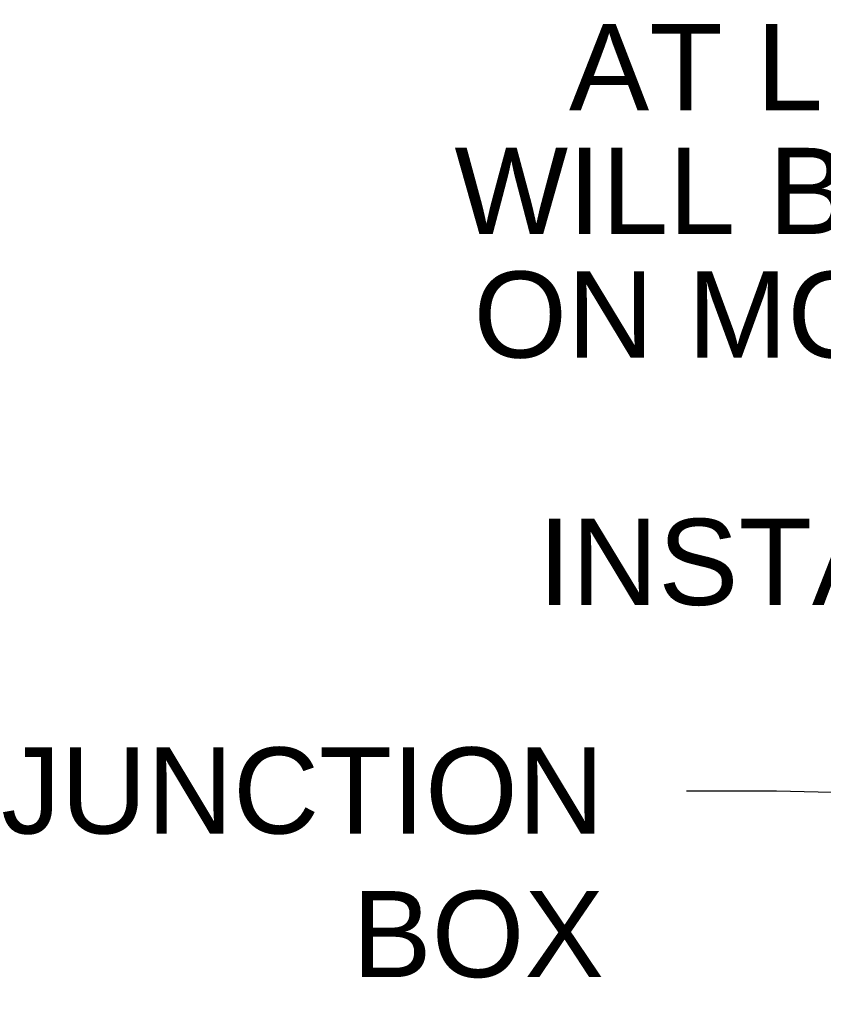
# Model space of a CAD drawing. Header units: inches. Extents: x 169.6 to 245.1, y 234.4 to 247.7.
# Tile 11 of 139: x 175.3 to 176.2, y 243.6 to 244.7. Entities that reach past the tile are written whole.
import ezdxf
from ezdxf import colors
from ezdxf.entities.mleader import LeaderData, LeaderLine
from ezdxf.math import Vec2, Vec3

# ---------------------------------------------------------------- set-up
doc = ezdxf.new("R2010")
doc.units = ezdxf.units.IN
doc.header["$LTSCALE"] = 0.25
doc.header["$MEASUREMENT"] = 0
doc.layers.add('ANNOTATIONS', color=1, linetype='Continuous')
doc.styles.add('ARIAL', font='arial.ttf', dxfattribs={"height": 0.09375})

msp = doc.modelspace()

# ---------------------------------------------------------------- texts
at = {"layer": 'ANNOTATIONS', "insert": (175.75314, 244.66832), "char_height": 0.09375, "width": 1.10975, "attachment_point": 1, "line_spacing_factor": 0.86134, "style": 'ARIAL'}
msp.add_mtext('\\pi0.13434;AT LEAST 27" \\P\\pi0.00967;WILL BE NEEDED \\P\\pi0.03039;ON MOTOR SIDE \\P\\pi0.42285;FOR \\P\\pi0.10058;INSTALLATION', dxfattribs=at)

# ---------------------------------------------------------------- leaders
at = {"layer": 'ANNOTATIONS'}
ml = msp.add_multileader_mtext('Standard', dxfattribs=at)
ml.set_content('JUNCTION\\PBOX', color=256, style='ARIAL')
ml.set_leader_properties()
ml.build(insert=Vec2(0, 0))
ml.multileader.update_dxf_attribs({"dogleg_length": 0.36, "arrow_head_size": 0.09375})
ctx = ml.context
ctx.base_point, ctx.char_height, ctx.arrow_head_size, ctx.landing_gap_size, ctx.plane_origin = Vec3(175.18778, 243.83337), 0.09375, 0.09375, 0.09, Vec3(176.91762, 243.67083)
ctx.text_align_type = 2
notes = []
notes.append((ctx, [(0, (1, 1, 0), (176.11354, 243.83337), (-1, 0), 0.09796, [(0, [(176.5785, 243.82173)], 0, [])])]))
ctx.mtext.insert, ctx.mtext.alignment, ctx.mtext.flow_direction = Vec3(175.92559, 243.88105), 3, 5
for ctx, leaders in notes:
    for number, flags, end, landing, length, lines in leaders:
        leader = LeaderData()
        leader.index, (leader.has_last_leader_line, leader.has_dogleg_vector, leader.attachment_direction) = number, flags
        leader.last_leader_point, leader.dogleg_vector, leader.dogleg_length = Vec3(end), Vec3(landing), length
        for number, points, colour, breaks in lines:
            line = LeaderLine()
            line.index, line.vertices, line.color, line.breaks = number, Vec3.list(points), colors.encode_raw_color(colour), breaks
            leader.lines.append(line)
        ctx.leaders.append(leader)

doc.saveas('drawing.dxf')
